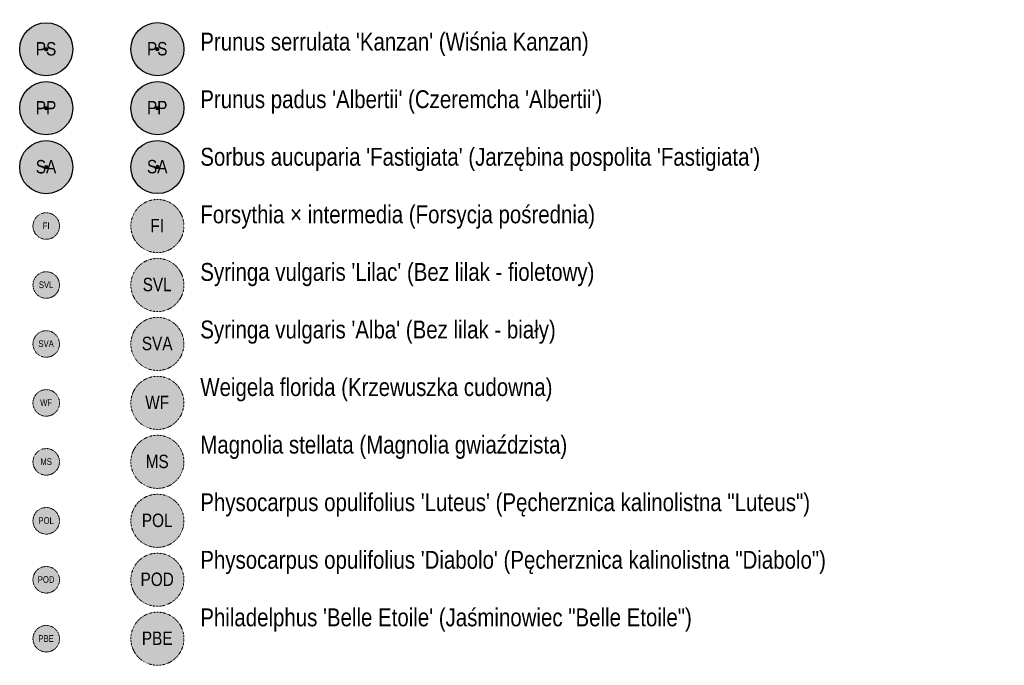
# Model space of a CAD drawing. Header units: centimetres. Extents: x 0 to 79565, y -33811 to 17832.
# Tile 202 of 205: x 25260 to 30826, y 3754 to 7400. Entities that reach past the tile are written whole.
import ezdxf

# ---------------------------------------------------------------- set-up
doc = ezdxf.new("R2010")
doc.units = ezdxf.units.CM
doc.linetypes.add('[SL] Przerywana', pattern=[2.12, 1.06, -1.06])
for name, color, linetype, lineweight in [('_Zagospodarowanie terenu (2D)', 7, 'Continuous', 9), ('_Zagospodarowanie terenu (2D)-1', 7, 'Continuous', 9), ('Zagospodarowanie-Mała architektura-Urządzenia zewnętrzne', 7, 'Continuous', 9), ('Zagospodarowanie-Rośliny-Krzewy', 7, 'Continuous', 9)]:
    doc.layers.add(name, color=color, linetype=linetype, lineweight=lineweight)
doc.layers.add('Zagospodarowanie-Opis-Tekst', color=7, linetype='Continuous', lineweight=9, true_color=0x0000dd)
doc.layers.add('Zagospodarowanie-Rośliny-Drzewa', color=3, linetype='Continuous', lineweight=25, true_color=0x00ff00)
doc.styles.add('Arial Narrow', font='ARIALN.TTF')

# ---------------------------------------------------------------- blocks, each defined once
blk = doc.blocks.new('[PS]-Wiśnia Kanzan-1')
at = {"layer": 'Zagospodarowanie-Opis-Tekst', "linetype": 'Continuous', "lineweight": 0, "true_color": 0x888888}
h = blk.add_hatch(color=252, dxfattribs=at)
edge = h.paths.add_edge_path()
edge.add_arc((0, 0), 10, 0, 360)
at = {"layer": 'Zagospodarowanie-Rośliny-Drzewa', "linetype": 'Continuous', "lineweight": 0, "true_color": 0xffb7f9, "transparency": 33554508}
h = blk.add_hatch(color=211, dxfattribs=at)
edge = h.paths.add_edge_path()
edge.add_arc((0, 0), 150, 0, 360)
at = {"layer": 'Zagospodarowanie-Opis-Tekst', "color": 172, "true_color": 0x0000dd}
blk.add_circle((0, 0), 10, dxfattribs=at)
at = {"layer": 'Zagospodarowanie-Rośliny-Drzewa', "color": 206, "true_color": 0x660066}
blk.add_circle((0, 0), 150, dxfattribs=at)
at = {"layer": 'Zagospodarowanie-Opis-Tekst', "color": 172, "true_color": 0x0000dd, "insert": (-58.9, 40.5), "char_height": 75.65, "attachment_point": 1, "line_spacing_factor": 0.966875, "style": 'Arial Narrow'}
blk.add_mtext('PS', dxfattribs=at)
blk = doc.blocks.new('[PP]-Czeremcha Alberti-1')
at = {"layer": 'Zagospodarowanie-Opis-Tekst', "linetype": 'Continuous', "lineweight": 0, "true_color": 0x888888}
h = blk.add_hatch(color=252, dxfattribs=at)
edge = h.paths.add_edge_path()
edge.add_arc((0, 0), 10, 0, 360)
at = {"layer": 'Zagospodarowanie-Rośliny-Drzewa', "linetype": 'Continuous', "lineweight": 0, "true_color": 0xeeeeee, "transparency": 33554579}
h = blk.add_hatch(color=7, dxfattribs=at)
edge = h.paths.add_edge_path()
edge.add_arc((0, 0), 150, 0, 360)
at = {"layer": 'Zagospodarowanie-Opis-Tekst', "color": 172, "true_color": 0x0000dd}
blk.add_circle((0, 0), 10, dxfattribs=at)
at = {"layer": 'Zagospodarowanie-Rośliny-Drzewa', "color": 94, "linetype": 'Continuous', "true_color": 0x009900}
blk.add_circle((0, 0), 150, dxfattribs=at)
at = {"layer": 'Zagospodarowanie-Opis-Tekst', "color": 172, "true_color": 0x0000dd, "insert": (-58.9, 40.5), "char_height": 75.65, "attachment_point": 1, "line_spacing_factor": 0.966875, "style": 'Arial Narrow'}
blk.add_mtext('PP', dxfattribs=at)
blk = doc.blocks.new('[SA]-Jarzębina pospolita-1')
at = {"layer": 'Zagospodarowanie-Opis-Tekst', "linetype": 'Continuous', "lineweight": 0, "true_color": 0x888888}
h = blk.add_hatch(color=252, dxfattribs=at)
edge = h.paths.add_edge_path()
edge.add_arc((0, 0), 10, 0, 360)
at = {"layer": 'Zagospodarowanie-Rośliny-Drzewa', "linetype": 'Continuous', "lineweight": 5, "transparency": 33554528}
h = blk.add_hatch(color=256, dxfattribs=at)
h.set_gradient(color1=(255, 74, 79), color2=(210, 0, 5))
edge = h.paths.add_edge_path()
edge.add_arc((0, 0), 150, 0, 360)
at = {"layer": 'Zagospodarowanie-Opis-Tekst', "color": 172, "true_color": 0x0000dd}
blk.add_circle((0, 0), 10, dxfattribs=at)
at = {"layer": 'Zagospodarowanie-Rośliny-Drzewa', "color": 94, "linetype": 'Continuous', "true_color": 0x009900}
blk.add_circle((0, 0), 150, dxfattribs=at)
at = {"layer": 'Zagospodarowanie-Opis-Tekst', "color": 172, "true_color": 0x0000dd, "insert": (-58.9, 40.5), "char_height": 75.65, "attachment_point": 1, "line_spacing_factor": 0.966875, "style": 'Arial Narrow'}
blk.add_mtext('SA', dxfattribs=at)
blk = doc.blocks.new('[FI]-Forsycja pośrednia-1')
at = {"layer": 'Zagospodarowanie-Rośliny-Krzewy', "linetype": 'Continuous', "lineweight": 0, "true_color": 0xffff00, "transparency": 33554579}
h = blk.add_hatch(color=2, dxfattribs=at)
edge = h.paths.add_edge_path()
edge.add_arc((0, 0), 150, 0, 360)
at = {"layer": 'Zagospodarowanie-Rośliny-Krzewy', "color": 94, "linetype": '[SL] Przerywana', "true_color": 0x009900}
blk.add_circle((0, 0), 150, dxfattribs=at)
at = {"layer": 'Zagospodarowanie-Rośliny-Krzewy', "color": 172, "true_color": 0x0000dd, "insert": (-39.6, 40.5), "char_height": 75.65, "attachment_point": 1, "line_spacing_factor": 0.966875, "style": 'Arial Narrow'}
blk.add_mtext('FI', dxfattribs=at)
blk = doc.blocks.new('[SVL]-Bez lilak - fioletowy-1')
at = {"layer": 'Zagospodarowanie-Rośliny-Krzewy', "linetype": 'Continuous', "lineweight": 0, "true_color": 0x942690, "transparency": 33554541}
h = blk.add_hatch(color=217, dxfattribs=at)
edge = h.paths.add_edge_path()
edge.add_arc((0, 0), 150, 0, 360)
at = {"layer": 'Zagospodarowanie-Rośliny-Krzewy', "color": 206, "linetype": '[SL] Przerywana', "true_color": 0x660066}
blk.add_circle((0, 0), 150, dxfattribs=at)
at = {"layer": 'Zagospodarowanie-Rośliny-Krzewy', "color": 172, "true_color": 0x0000dd, "insert": (-83.1, 40.5), "char_height": 75.65, "attachment_point": 1, "line_spacing_factor": 0.966875, "style": 'Arial Narrow'}
blk.add_mtext('SVL', dxfattribs=at)
blk = doc.blocks.new('[SVA]-Bez lilak - biały-1')
at = {"layer": 'Zagospodarowanie-Rośliny-Krzewy', "linetype": 'Continuous', "lineweight": 0, "true_color": 0xdbffe9, "transparency": 33554508}
h = blk.add_hatch(color=7, dxfattribs=at)
edge = h.paths.add_edge_path()
edge.add_arc((0, 0), 150, 0, 360)
at = {"layer": 'Zagospodarowanie-Rośliny-Krzewy', "color": 94, "linetype": '[SL] Przerywana', "true_color": 0x009900}
blk.add_circle((0, 0), 150, dxfattribs=at)
at = {"layer": 'Zagospodarowanie-Rośliny-Krzewy', "color": 172, "true_color": 0x0000dd, "insert": (-87.9, 40.5), "char_height": 75.65, "attachment_point": 1, "line_spacing_factor": 0.966875, "style": 'Arial Narrow'}
blk.add_mtext('SVA', dxfattribs=at)
blk = doc.blocks.new('[WF]-Krzewuszka cudowna-1')
at = {"layer": 'Zagospodarowanie-Rośliny-Krzewy', "linetype": 'Continuous', "lineweight": 0, "true_color": 0xff7be0, "transparency": 33554508}
h = blk.add_hatch(color=221, dxfattribs=at)
edge = h.paths.add_edge_path()
edge.add_arc((0, 0), 150, 0, 360)
at = {"layer": 'Zagospodarowanie-Rośliny-Krzewy', "color": 7, "linetype": '[SL] Przerywana'}
blk.add_circle((0, 0), 150, dxfattribs=at)
at = {"layer": 'Zagospodarowanie-Rośliny-Krzewy', "color": 172, "true_color": 0x0000dd, "insert": (-68.5, 40.5), "char_height": 75.65, "attachment_point": 1, "line_spacing_factor": 0.966875, "style": 'Arial Narrow'}
blk.add_mtext('WF', dxfattribs=at)
blk = doc.blocks.new('[MS]-Magnolia gwiaździsta-1')
at = {"layer": 'Zagospodarowanie-Rośliny-Krzewy', "linetype": 'Continuous', "lineweight": 5, "transparency": 33554508}
h = blk.add_hatch(color=256, dxfattribs=at)
h.set_gradient(color1=(255, 255, 255), color2=(115, 52, 152))
edge = h.paths.add_edge_path()
edge.add_arc((0, 0), 150, 0, 360)
at = {"layer": 'Zagospodarowanie-Rośliny-Krzewy', "color": 217, "linetype": '[SL] Przerywana', "true_color": 0x942690}
blk.add_circle((0, 0), 150, dxfattribs=at)
at = {"layer": 'Zagospodarowanie-Rośliny-Krzewy', "color": 172, "true_color": 0x0000dd, "insert": (-66.1, 40.5), "char_height": 75.65, "attachment_point": 1, "line_spacing_factor": 0.966875, "style": 'Arial Narrow'}
blk.add_mtext('MS', dxfattribs=at)
blk = doc.blocks.new('[POL]-Pęcherznica kalinolistna zielona-1')
at = {"layer": 'Zagospodarowanie-Rośliny-Krzewy', "linetype": 'Continuous', "lineweight": 5, "transparency": 33554572}
h = blk.add_hatch(color=256, dxfattribs=at)
h.set_gradient(color1=(199, 254, 10), color2=(1, 220, 12), name='CYLINDER')
edge = h.paths.add_edge_path()
edge.add_arc((0, 0), 150, 0, 360)
at = {"layer": 'Zagospodarowanie-Rośliny-Krzewy', "color": 7, "linetype": '[SL] Przerywana'}
blk.add_circle((0, 0), 150, dxfattribs=at)
at = {"layer": 'Zagospodarowanie-Rośliny-Krzewy', "color": 172, "true_color": 0x0000dd, "insert": (-87.9, 40.5), "char_height": 75.65, "attachment_point": 1, "line_spacing_factor": 0.966875, "style": 'Arial Narrow'}
blk.add_mtext('POL', dxfattribs=at)
blk = doc.blocks.new('[POD]-Pęcherznica kalinolistna czerwona-1')
at = {"layer": 'Zagospodarowanie-Rośliny-Krzewy', "linetype": 'Continuous', "lineweight": 5, "transparency": 33554569}
h = blk.add_hatch(color=256, dxfattribs=at)
h.set_gradient(color1=(232, 99, 118), color2=(128, 0, 0))
edge = h.paths.add_edge_path()
edge.add_arc((0, 0), 150, 0, 360)
at = {"layer": 'Zagospodarowanie-Rośliny-Krzewy', "color": 7, "linetype": '[SL] Przerywana'}
blk.add_circle((0, 0), 150, dxfattribs=at)
at = {"layer": 'Zagospodarowanie-Rośliny-Krzewy', "color": 172, "true_color": 0x0000dd, "insert": (-95.1, 40.5), "char_height": 75.65, "attachment_point": 1, "line_spacing_factor": 0.966875, "style": 'Arial Narrow'}
blk.add_mtext('POD', dxfattribs=at)
blk = doc.blocks.new('[PBE]-Jaśminowiec belle etoile-1')
at = {"layer": 'Zagospodarowanie-Rośliny-Krzewy', "linetype": 'Continuous', "lineweight": 5, "transparency": 33554508}
h = blk.add_hatch(color=256, dxfattribs=at)
h.set_gradient(color1=(0, 255, 0))
edge = h.paths.add_edge_path()
edge.add_arc((0, 0), 150, 0, 360)
at = {"layer": 'Zagospodarowanie-Rośliny-Krzewy', "color": 7, "linetype": '[SL] Przerywana'}
blk.add_circle((0, 0), 150, dxfattribs=at)
at = {"layer": 'Zagospodarowanie-Rośliny-Krzewy', "color": 172, "true_color": 0x0000dd, "insert": (-87.9, 40.5), "char_height": 75.65, "attachment_point": 1, "line_spacing_factor": 0.966875, "style": 'Arial Narrow'}
blk.add_mtext('PBE', dxfattribs=at)
blk = doc.blocks.new('Grupa-5')
at = {"layer": 'Zagospodarowanie-Rośliny-Drzewa', "color": 7}
for name, p in [('[PS]-Wiśnia Kanzan-1', (934861853, -397463727.4)), ('[PS]-Wiśnia Kanzan-1', (934862481.4, -397463726.9)), ('[PP]-Czeremcha Alberti-1', (934861853, -397464060.4)), ('[PP]-Czeremcha Alberti-1', (934862481.4, -397464060)), ('[SA]-Jarzębina pospolita-1', (934861853, -397464393.4)), ('[SA]-Jarzębina pospolita-1', (934862481.4, -397464393))]:
    blk.add_blockref(name, p, dxfattribs=at)
at = {"layer": 'Zagospodarowanie-Rośliny-Krzewy', "color": 7}
for name, p in [('[FI]-Forsycja pośrednia-1', (934862481.4, -397464726)), ('[SVL]-Bez lilak - fioletowy-1', (934862481.4, -397465059)), ('[SVA]-Bez lilak - biały-1', (934862481.4, -397465392)), ('[WF]-Krzewuszka cudowna-1', (934862481.4, -397465725.1)), ('[MS]-Magnolia gwiaździsta-1', (934862481.4, -397466058.1)), ('[POL]-Pęcherznica kalinolistna zielona-1', (934862481.4, -397466391.1)), ('[POD]-Pęcherznica kalinolistna czerwona-1', (934862481.4, -397466724.1)), ('[PBE]-Jaśminowiec belle etoile-1', (934862481.4, -397467057.2))]:
    blk.add_blockref(name, p, dxfattribs=at)
at = {"layer": 'Zagospodarowanie-Rośliny-Krzewy', "color": 7, "xscale": 0.5, "yscale": 0.5, "zscale": 0.5}
for name, p in [('[FI]-Forsycja pośrednia-1', (934861853, -397464726)), ('[SVL]-Bez lilak - fioletowy-1', (934861853, -397465059)), ('[SVA]-Bez lilak - biały-1', (934861853, -397465392)), ('[WF]-Krzewuszka cudowna-1', (934861853, -397465725.1)), ('[MS]-Magnolia gwiaździsta-1', (934861853, -397466058.1)), ('[POL]-Pęcherznica kalinolistna zielona-1', (934861853, -397466391.1)), ('[POD]-Pęcherznica kalinolistna czerwona-1', (934861853, -397466724.1)), ('[PBE]-Jaśminowiec belle etoile-1', (934861853, -397467057.2))]:
    blk.add_blockref(name, p, dxfattribs=at)
at = {"layer": 'Zagospodarowanie-Opis-Tekst', "insert": (934862724, -397462007.8), "char_height": 100.872, "attachment_point": 1, "line_spacing_factor": 1.934031, "style": 'Arial Narrow'}
blk.add_mtext('Tilia cordata (Lipa drobnolistna)\\PSalix babylonica (Wierzba płacząca)\\PSalix caprea \'Pendula\' (Wierzba \'Pendula\')\\PAcer platanoides (Klon zwyczajny)\\PCarpinus betulus (Grab pospolity)\\PPrunus serrulata \'Kanzan\' (Wiśnia Kanzan)\\PPrunus padus \'Albertii\' (Czeremcha \'Albertii\')\\PSorbus aucuparia \'Fastigiata\' (Jarzębina pospolita \'Fastigiata\')\\PForsythia × intermedia (Forsycja pośrednia)\\PSyringa vulgaris \'Lilac\' (Bez lilak - fioletowy)\\PSyringa vulgaris \'Alba\' (Bez lilak - biały)\\PWeigela florida (Krzewuszka cudowna)\\PMagnolia stellata (Magnolia gwiaździsta)\\PPhysocarpus opulifolius \'Luteus\' (Pęcherznica kalinolistna "Luteus")\\PPhysocarpus opulifolius \'Diabolo\' (Pęcherznica kalinolistna "Diabolo")\\PPhiladelphus \'Belle Etoile\' (Jaśminowiec "Belle Etoile")\\P', dxfattribs=at)
blk = doc.blocks.new('Zagospodarowanie terenu (2D)-1')
at = {"layer": 'Zagospodarowanie-Mała architektura-Urządzenia zewnętrzne', "color": 7}
blk.add_blockref('Grupa-5', (0, 0), dxfattribs=at)
blk = doc.blocks.new('[PS]-Wiśnia Kanzan')
at = {"layer": 'Zagospodarowanie-Opis-Tekst', "linetype": 'Continuous', "lineweight": 0, "true_color": 0x888888}
h = blk.add_hatch(color=252, dxfattribs=at)
edge = h.paths.add_edge_path()
edge.add_arc((0, 0), 10, 0, 360)
at = {"layer": 'Zagospodarowanie-Rośliny-Drzewa', "linetype": 'Continuous', "lineweight": 0, "true_color": 0xffb7f9, "transparency": 33554508}
h = blk.add_hatch(color=211, dxfattribs=at)
edge = h.paths.add_edge_path()
edge.add_arc((0, 0), 150, 0, 360)
at = {"layer": 'Zagospodarowanie-Opis-Tekst', "color": 172, "true_color": 0x0000dd}
blk.add_circle((0, 0), 10, dxfattribs=at)
at = {"layer": 'Zagospodarowanie-Rośliny-Drzewa', "color": 206, "true_color": 0x660066}
blk.add_circle((0, 0), 150, dxfattribs=at)
at = {"layer": 'Zagospodarowanie-Opis-Tekst', "color": 172, "true_color": 0x0000dd, "insert": (-58.9, 40.5), "char_height": 75.65, "attachment_point": 1, "line_spacing_factor": 0.966875, "style": 'Arial Narrow'}
blk.add_mtext('PS', dxfattribs=at)
blk = doc.blocks.new('[PP]-Czeremcha Alberti')
at = {"layer": 'Zagospodarowanie-Opis-Tekst', "linetype": 'Continuous', "lineweight": 0, "true_color": 0x888888}
h = blk.add_hatch(color=252, dxfattribs=at)
edge = h.paths.add_edge_path()
edge.add_arc((0, 0), 10, 0, 360)
at = {"layer": 'Zagospodarowanie-Rośliny-Drzewa', "linetype": 'Continuous', "lineweight": 0, "true_color": 0xeeeeee, "transparency": 33554579}
h = blk.add_hatch(color=7, dxfattribs=at)
edge = h.paths.add_edge_path()
edge.add_arc((0, 0), 150, 0, 360)
at = {"layer": 'Zagospodarowanie-Opis-Tekst', "color": 172, "true_color": 0x0000dd}
blk.add_circle((0, 0), 10, dxfattribs=at)
at = {"layer": 'Zagospodarowanie-Rośliny-Drzewa', "color": 94, "linetype": 'Continuous', "true_color": 0x009900}
blk.add_circle((0, 0), 150, dxfattribs=at)
at = {"layer": 'Zagospodarowanie-Opis-Tekst', "color": 172, "true_color": 0x0000dd, "insert": (-58.9, 40.5), "char_height": 75.65, "attachment_point": 1, "line_spacing_factor": 0.966875, "style": 'Arial Narrow'}
blk.add_mtext('PP', dxfattribs=at)
blk = doc.blocks.new('[SA]-Jarzębina pospolita')
at = {"layer": 'Zagospodarowanie-Opis-Tekst', "linetype": 'Continuous', "lineweight": 0, "true_color": 0x888888}
h = blk.add_hatch(color=252, dxfattribs=at)
edge = h.paths.add_edge_path()
edge.add_arc((0, 0), 10, 0, 360)
at = {"layer": 'Zagospodarowanie-Rośliny-Drzewa', "linetype": 'Continuous', "lineweight": 5, "transparency": 33554528}
h = blk.add_hatch(color=256, dxfattribs=at)
h.set_gradient(color1=(255, 74, 79), color2=(210, 0, 5))
edge = h.paths.add_edge_path()
edge.add_arc((0, 0), 150, 0, 360)
at = {"layer": 'Zagospodarowanie-Opis-Tekst', "color": 172, "true_color": 0x0000dd}
blk.add_circle((0, 0), 10, dxfattribs=at)
at = {"layer": 'Zagospodarowanie-Rośliny-Drzewa', "color": 94, "linetype": 'Continuous', "true_color": 0x009900}
blk.add_circle((0, 0), 150, dxfattribs=at)
at = {"layer": 'Zagospodarowanie-Opis-Tekst', "color": 172, "true_color": 0x0000dd, "insert": (-58.9, 40.5), "char_height": 75.65, "attachment_point": 1, "line_spacing_factor": 0.966875, "style": 'Arial Narrow'}
blk.add_mtext('SA', dxfattribs=at)
blk = doc.blocks.new('[FI]-Forsycja pośrednia')
at = {"layer": 'Zagospodarowanie-Rośliny-Krzewy', "linetype": 'Continuous', "lineweight": 0, "true_color": 0xffff00, "transparency": 33554579}
h = blk.add_hatch(color=2, dxfattribs=at)
edge = h.paths.add_edge_path()
edge.add_arc((0, 0), 150, 0, 360)
at = {"layer": 'Zagospodarowanie-Rośliny-Krzewy', "color": 94, "linetype": '[SL] Przerywana', "true_color": 0x009900}
blk.add_circle((0, 0), 150, dxfattribs=at)
at = {"layer": 'Zagospodarowanie-Rośliny-Krzewy', "color": 172, "true_color": 0x0000dd, "insert": (-39.6, 40.5), "char_height": 75.65, "attachment_point": 1, "line_spacing_factor": 0.966875, "style": 'Arial Narrow'}
blk.add_mtext('FI', dxfattribs=at)
blk = doc.blocks.new('[SVL]-Bez lilak - fioletowy')
at = {"layer": 'Zagospodarowanie-Rośliny-Krzewy', "linetype": 'Continuous', "lineweight": 0, "true_color": 0x942690, "transparency": 33554541}
h = blk.add_hatch(color=217, dxfattribs=at)
edge = h.paths.add_edge_path()
edge.add_arc((0, 0), 150, 0, 360)
at = {"layer": 'Zagospodarowanie-Rośliny-Krzewy', "color": 206, "linetype": '[SL] Przerywana', "true_color": 0x660066}
blk.add_circle((0, 0), 150, dxfattribs=at)
at = {"layer": 'Zagospodarowanie-Rośliny-Krzewy', "color": 172, "true_color": 0x0000dd, "insert": (-83.1, 40.5), "char_height": 75.65, "attachment_point": 1, "line_spacing_factor": 0.966875, "style": 'Arial Narrow'}
blk.add_mtext('SVL', dxfattribs=at)
blk = doc.blocks.new('[SVA]-Bez lilak - biały')
at = {"layer": 'Zagospodarowanie-Rośliny-Krzewy', "linetype": 'Continuous', "lineweight": 0, "true_color": 0xdbffe9, "transparency": 33554508}
h = blk.add_hatch(color=7, dxfattribs=at)
edge = h.paths.add_edge_path()
edge.add_arc((0, 0), 150, 0, 360)
at = {"layer": 'Zagospodarowanie-Rośliny-Krzewy', "color": 94, "linetype": '[SL] Przerywana', "true_color": 0x009900}
blk.add_circle((0, 0), 150, dxfattribs=at)
at = {"layer": 'Zagospodarowanie-Rośliny-Krzewy', "color": 172, "true_color": 0x0000dd, "insert": (-87.9, 40.5), "char_height": 75.65, "attachment_point": 1, "line_spacing_factor": 0.966875, "style": 'Arial Narrow'}
blk.add_mtext('SVA', dxfattribs=at)
blk = doc.blocks.new('[WF]-Krzewuszka cudowna')
at = {"layer": 'Zagospodarowanie-Rośliny-Krzewy', "linetype": 'Continuous', "lineweight": 0, "true_color": 0xff7be0, "transparency": 33554508}
h = blk.add_hatch(color=221, dxfattribs=at)
edge = h.paths.add_edge_path()
edge.add_arc((0, 0), 150, 0, 360)
at = {"layer": 'Zagospodarowanie-Rośliny-Krzewy', "color": 7, "linetype": '[SL] Przerywana'}
blk.add_circle((0, 0), 150, dxfattribs=at)
at = {"layer": 'Zagospodarowanie-Rośliny-Krzewy', "color": 172, "true_color": 0x0000dd, "insert": (-68.5, 40.5), "char_height": 75.65, "attachment_point": 1, "line_spacing_factor": 0.966875, "style": 'Arial Narrow'}
blk.add_mtext('WF', dxfattribs=at)
blk = doc.blocks.new('[MS]-Magnolia gwiaździsta')
at = {"layer": 'Zagospodarowanie-Rośliny-Krzewy', "linetype": 'Continuous', "lineweight": 5, "transparency": 33554508}
h = blk.add_hatch(color=256, dxfattribs=at)
h.set_gradient(color1=(255, 255, 255), color2=(115, 52, 152))
edge = h.paths.add_edge_path()
edge.add_arc((0, 0), 150, 0, 360)
at = {"layer": 'Zagospodarowanie-Rośliny-Krzewy', "color": 217, "linetype": '[SL] Przerywana', "true_color": 0x942690}
blk.add_circle((0, 0), 150, dxfattribs=at)
at = {"layer": 'Zagospodarowanie-Rośliny-Krzewy', "color": 172, "true_color": 0x0000dd, "insert": (-66.1, 40.5), "char_height": 75.65, "attachment_point": 1, "line_spacing_factor": 0.966875, "style": 'Arial Narrow'}
blk.add_mtext('MS', dxfattribs=at)
blk = doc.blocks.new('[POL]-Pęcherznica kalinolistna zielona')
at = {"layer": 'Zagospodarowanie-Rośliny-Krzewy', "linetype": 'Continuous', "lineweight": 5, "transparency": 33554572}
h = blk.add_hatch(color=256, dxfattribs=at)
h.set_gradient(color1=(199, 254, 10), color2=(1, 220, 12), name='CYLINDER')
edge = h.paths.add_edge_path()
edge.add_arc((0, 0), 150, 0, 360)
at = {"layer": 'Zagospodarowanie-Rośliny-Krzewy', "color": 7, "linetype": '[SL] Przerywana'}
blk.add_circle((0, 0), 150, dxfattribs=at)
at = {"layer": 'Zagospodarowanie-Rośliny-Krzewy', "color": 172, "true_color": 0x0000dd, "insert": (-87.9, 40.5), "char_height": 75.65, "attachment_point": 1, "line_spacing_factor": 0.966875, "style": 'Arial Narrow'}
blk.add_mtext('POL', dxfattribs=at)
blk = doc.blocks.new('[POD]-Pęcherznica kalinolistna czerwona')
at = {"layer": 'Zagospodarowanie-Rośliny-Krzewy', "linetype": 'Continuous', "lineweight": 5, "transparency": 33554569}
h = blk.add_hatch(color=256, dxfattribs=at)
h.set_gradient(color1=(232, 99, 118), color2=(128, 0, 0))
edge = h.paths.add_edge_path()
edge.add_arc((0, 0), 150, 0, 360)
at = {"layer": 'Zagospodarowanie-Rośliny-Krzewy', "color": 7, "linetype": '[SL] Przerywana'}
blk.add_circle((0, 0), 150, dxfattribs=at)
at = {"layer": 'Zagospodarowanie-Rośliny-Krzewy', "color": 172, "true_color": 0x0000dd, "insert": (-95.1, 40.5), "char_height": 75.65, "attachment_point": 1, "line_spacing_factor": 0.966875, "style": 'Arial Narrow'}
blk.add_mtext('POD', dxfattribs=at)
blk = doc.blocks.new('[PBE]-Jaśminowiec belle etoile')
at = {"layer": 'Zagospodarowanie-Rośliny-Krzewy', "linetype": 'Continuous', "lineweight": 5, "transparency": 33554508}
h = blk.add_hatch(color=256, dxfattribs=at)
h.set_gradient(color1=(0, 255, 0))
edge = h.paths.add_edge_path()
edge.add_arc((0, 0), 150, 0, 360)
at = {"layer": 'Zagospodarowanie-Rośliny-Krzewy', "color": 7, "linetype": '[SL] Przerywana'}
blk.add_circle((0, 0), 150, dxfattribs=at)
at = {"layer": 'Zagospodarowanie-Rośliny-Krzewy', "color": 172, "true_color": 0x0000dd, "insert": (-87.9, 40.5), "char_height": 75.65, "attachment_point": 1, "line_spacing_factor": 0.966875, "style": 'Arial Narrow'}
blk.add_mtext('PBE', dxfattribs=at)
blk = doc.blocks.new('Grupa')
at = {"layer": 'Zagospodarowanie-Rośliny-Drzewa', "color": 7}
for name, p in [('[PS]-Wiśnia Kanzan', (934861853, -397463727.4)), ('[PS]-Wiśnia Kanzan', (934862481.4, -397463726.9)), ('[PP]-Czeremcha Alberti', (934861853, -397464060.4)), ('[PP]-Czeremcha Alberti', (934862481.4, -397464060)), ('[SA]-Jarzębina pospolita', (934861853, -397464393.4)), ('[SA]-Jarzębina pospolita', (934862481.4, -397464393))]:
    blk.add_blockref(name, p, dxfattribs=at)
at = {"layer": 'Zagospodarowanie-Rośliny-Krzewy', "color": 7}
for name, p in [('[FI]-Forsycja pośrednia', (934862481.4, -397464726)), ('[SVL]-Bez lilak - fioletowy', (934862481.4, -397465059)), ('[SVA]-Bez lilak - biały', (934862481.4, -397465392)), ('[WF]-Krzewuszka cudowna', (934862481.4, -397465725.1)), ('[MS]-Magnolia gwiaździsta', (934862481.4, -397466058.1)), ('[POL]-Pęcherznica kalinolistna zielona', (934862481.4, -397466391.1)), ('[POD]-Pęcherznica kalinolistna czerwona', (934862481.4, -397466724.1)), ('[PBE]-Jaśminowiec belle etoile', (934862481.4, -397467057.2))]:
    blk.add_blockref(name, p, dxfattribs=at)
at = {"layer": 'Zagospodarowanie-Rośliny-Krzewy', "color": 7, "xscale": 0.5, "yscale": 0.5, "zscale": 0.5}
for name, p in [('[FI]-Forsycja pośrednia', (934861853, -397464726)), ('[SVL]-Bez lilak - fioletowy', (934861853, -397465059)), ('[SVA]-Bez lilak - biały', (934861853, -397465392)), ('[WF]-Krzewuszka cudowna', (934861853, -397465725.1)), ('[MS]-Magnolia gwiaździsta', (934861853, -397466058.1)), ('[POL]-Pęcherznica kalinolistna zielona', (934861853, -397466391.1)), ('[POD]-Pęcherznica kalinolistna czerwona', (934861853, -397466724.1)), ('[PBE]-Jaśminowiec belle etoile', (934861853, -397467057.2))]:
    blk.add_blockref(name, p, dxfattribs=at)
at = {"layer": 'Zagospodarowanie-Opis-Tekst', "insert": (934862724, -397462007.8), "char_height": 100.872, "attachment_point": 1, "line_spacing_factor": 1.934031, "style": 'Arial Narrow'}
blk.add_mtext('Tilia cordata (Lipa drobnolistna)\\PSalix babylonica (Wierzba płacząca)\\PSalix caprea \'Pendula\' (Wierzba \'Pendula\')\\PAcer platanoides (Klon zwyczajny)\\PCarpinus betulus (Grab pospolity)\\PPrunus serrulata \'Kanzan\' (Wiśnia Kanzan)\\PPrunus padus \'Albertii\' (Czeremcha \'Albertii\')\\PSorbus aucuparia \'Fastigiata\' (Jarzębina pospolita \'Fastigiata\')\\PForsythia × intermedia (Forsycja pośrednia)\\PSyringa vulgaris \'Lilac\' (Bez lilak - fioletowy)\\PSyringa vulgaris \'Alba\' (Bez lilak - biały)\\PWeigela florida (Krzewuszka cudowna)\\PMagnolia stellata (Magnolia gwiaździsta)\\PPhysocarpus opulifolius \'Luteus\' (Pęcherznica kalinolistna "Luteus")\\PPhysocarpus opulifolius \'Diabolo\' (Pęcherznica kalinolistna "Diabolo")\\PPhiladelphus \'Belle Etoile\' (Jaśminowiec "Belle Etoile")\\P', dxfattribs=at)
blk = doc.blocks.new('Zagospodarowanie terenu (2D)')
at = {"layer": 'Zagospodarowanie-Mała architektura-Urządzenia zewnętrzne', "color": 7}
blk.add_blockref('Grupa', (0, 0), dxfattribs=at)

msp = doc.modelspace()

# ---------------------------------------------------------------- block references
at = {"layer": '_Zagospodarowanie terenu (2D)-1'}
msp.add_blockref('Zagospodarowanie terenu (2D)-1', (-934836443, 397470960.9), dxfattribs=at)

# ---------------------------------------------------------------- next in the draw order: block references
at = {"layer": '_Zagospodarowanie terenu (2D)'}
msp.add_blockref('Zagospodarowanie terenu (2D)', (-934836443, 397470960.9), dxfattribs=at)

doc.saveas('drawing.dxf')
